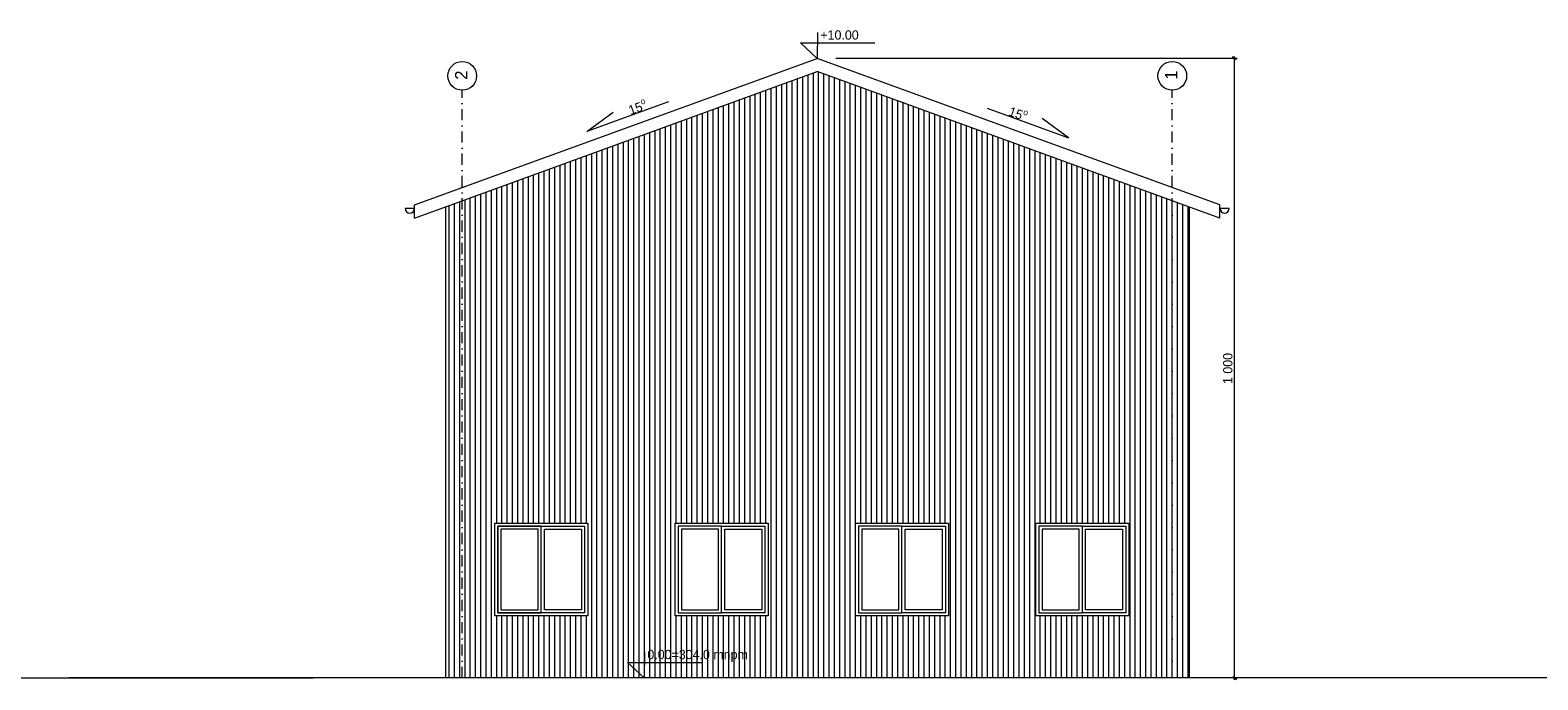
# Model space of a CAD drawing. Header units: millimetres. Extents: x 11479 to 267313, y -37752 to -26280.
# Tile 4 of 4: x 179794 to 204128, y -37752 to -27265. Entities that reach past the tile are written whole.
import ezdxf

# ---------------------------------------------------------------- set-up
doc = ezdxf.new("R2010")
doc.units = ezdxf.units.MM
doc.header["$MEASUREMENT"] = 0
doc.linetypes.add('Kropki i Kreski', pattern=[360, 180, -90, 0, -90])
for name, color, linetype, lineweight in [('Nowe_0_Nr_pióra__1', 7, 'Continuous', 13), ('Nowe_0_Nr_pióra__2', 251, 'Continuous', 13), ('Nowe_299-A Wymiary Opisy_Nr_pióra__1', 7, 'Continuous', 13), ('Nowe_299-A Wymiary Opisy_Nr_pióra__21', 7, 'Continuous', 25), ('Nowe_830-G Teksty Etykiety_Nr_pióra__1', 7, 'Continuous', 13)]:
    doc.layers.add(name, color=color, linetype=linetype, lineweight=lineweight)
doc.layers.add('Nowe_299-A Wymiary Opisy', color=7, linetype='Continuous')
doc.styles.add('STYL_AUTOMATYCZNY_1', font='txt')
doc.dimstyles.new('STYL_AUTOMATYCZNY__1', dxfattribs={"dimtxt": 150, "dimasz": 47.5, "dimexe": 0.18, "dimexo": 300, "dimgap": 0.09, "dimtad": 1, "dimdec": 0, "dimlfac": 0.1, "dimzin": 0, "dimdsep": 46, "dimtxsty": 'STYL_AUTOMATYCZNY_1', "dimblk": 'ARROWHEAD_2', "dimblk1": 'ARROWHEAD_2', "dimblk2": 'ARROWHEAD_2', "dimcen": 0.09, "dimclrd": 7, "dimclre": 7, "dimclrt": 7, "dimadec": 1, "dimazin": 0, "dimtfac": 1, "dimtdec": 4, "dimtmove": 0, "dimatfit": 3, "dimfxl": 0, "dimtolj": 1, "dimtzin": 0, "dimarcsym": 0})

# ---------------------------------------------------------------- blocks, each defined once
blk = doc.blocks.new('*D5')
at = {"layer": 'Nowe_299-A Wymiary Opisy_Nr_pióra__1', "color": 7, "linetype": 'Continuous', "lineweight": 13}
for p, q in [((199277, -27721), (192797, -27721)), ((199230, -27721), (199230, -27690)), ((199230, -37721), (199230, -27721)), ((199277, -37721), (192797, -37721)), ((199230, -37752), (199230, -37721))]:
    blk.add_line(p, q, dxfattribs=at)
at = {"layer": 'Nowe_299-A Wymiary Opisy_Nr_pióra__21', "color": 7, "linetype": 'Continuous', "lineweight": 25}
for p, q in [((199262, -27739), (199199, -27703)), ((199199, -37703), (199262, -37739))]:
    blk.add_line(p, q, dxfattribs=at)
at = {"layer": 'Nowe_299-A Wymiary Opisy_Nr_pióra__1', "color": 7, "lineweight": 13, "insert": (199200, -32977), "char_height": 150, "attachment_point": 7, "rotation": 90, "style": 'STYL_AUTOMATYCZNY_1'}
blk.add_mtext('{\\A1;1\xa0000}', dxfattribs=at)
blk = doc.blocks.new('ARROWHEAD_2')
at = {"color": 0, "linetype": 'Continuous', "lineweight": 0}
for p, q in [((0, 0), (-1, 0)), ((-0.38, -0.66), (0.38, 0.66))]:
    blk.add_line(p, q, dxfattribs=at)

msp = doc.modelspace()

# ---------------------------------------------------------------- hatches: boundary and pattern name
at = {"layer": 'Nowe_0_Nr_pióra__2', "linetype": 'Continuous', "lineweight": 13}
h = msp.add_hatch(dxfattribs=at)
h.set_pattern_fill('Sklejka_0003', color=251, style=0, pattern_type=2)
h.set_pattern_definition([(90, (191582.77, -35010.29), (85.18665, 0), [])])
h.paths.add_polyline_path([(198497.4, -30117.6), (192497.4, -27933.8), (186497.4, -30117.6), (186497.4, -37721), (198497.4, -37721)])
h.paths.add_polyline_path([(188792.6, -36721), (187292.6, -36721), (187292.6, -35221), (188792.6, -35221)], flags=0)
h.paths.add_polyline_path([(191703.8, -35221), (190203.8, -35221), (190203.8, -36721), (191703.8, -36721)], flags=0)
h.paths.add_polyline_path([(194615, -35221), (193115, -35221), (193115, -36721), (194615, -36721)], flags=0)
h.paths.add_polyline_path([(197526.2, -35221), (196026.2, -35221), (196026.2, -36721), (197526.2, -36721)], flags=0)

# ---------------------------------------------------------------- linework, layer by layer
at = {"layer": 'Nowe_0_Nr_pióra__1', "color": 7, "linetype": 'Continuous', "lineweight": 13}
for points in [[(192500.6, -27304.5), (192497.4, -27721), (192224.8, -27469.4), (193428.5, -27469.4)], [(185997.4, -30086.8), (192497.4, -27721)], [(198997.4, -30086.8), (192497.4, -27721)], [(185997.4, -30299.6), (192497.4, -27933.8)], [(198997.4, -30299.6), (192497.4, -27933.8)], [(190095.8, -28421.7), (188779.8, -28900.7), (189205.1, -28588.1)], [(195238.8, -28524.6), (196554.7, -29003.5), (196129.5, -28691)], [(185997.4, -30142.2), (185847.4, -30142.2)], [(185997.4, -30299.6), (185997.4, -30086.8)], [(186497.4, -30117.6), (186497.4, -37721)], [(198497.4, -30117.6), (198497.4, -37721)], [(198997.4, -30299.6), (198997.4, -30086.8)], [(199147.4, -30142.2), (198997.4, -30142.2)], [(189708.6, -37304.5), (189705.5, -37721), (189432.9, -37469.4), (190636.6, -37469.4)], [(97469.6, -37721), (184365.1, -37721)], [(267312.9, -37721), (180417.4, -37721)]]:
    msp.add_lwpolyline(points, dxfattribs=at)
at = {"layer": 'Nowe_0_Nr_pióra__1', "color": 7, "linetype": 'Kropki i Kreski', "lineweight": 13}
for points in [[(186767.4, -37721), (186767.4, -28235.1)], [(198227.4, -37721), (198227.4, -28235.1)]]:
    msp.add_lwpolyline(points, dxfattribs=at)
at = {"layer": 'Nowe_0_Nr_pióra__1', "color": 7, "linetype": 'Continuous', "lineweight": 13}
for points in [[(187292.6, -36721), (187292.6, -35221), (188792.6, -35221), (188792.6, -36721)], [(187342.6, -36671), (187342.6, -35271), (188742.6, -35271), (188742.6, -36671)], [(188042.6, -35271), (187342.6, -35271), (187342.6, -36671), (188042.6, -36671)], [(188042.6, -35271), (188742.6, -35271), (188742.6, -36671), (188042.6, -36671)], [(190203.8, -36721), (190203.8, -35221), (191703.8, -35221), (191703.8, -36721)], [(190953.8, -35271), (190253.8, -35271), (190253.8, -36671), (190953.8, -36671)], [(190953.8, -35271), (191653.8, -35271), (191653.8, -36671), (190953.8, -36671)], [(193115, -36721), (193115, -35221), (194615, -35221), (194615, -36721)], [(193865, -35271), (193165, -35271), (193165, -36671), (193865, -36671)], [(193865, -35271), (194565, -35271), (194565, -36671), (193865, -36671)], [(196026.2, -36721), (196026.2, -35221), (197526.2, -35221), (197526.2, -36721)], [(196776.2, -35271), (196076.2, -35271), (196076.2, -36671), (196776.2, -36671)], [(196776.2, -35271), (197476.2, -35271), (197476.2, -36671), (196776.2, -36671)], [(187992.6, -35321), (187392.6, -35321), (187392.6, -36621), (187992.6, -36621)], [(188092.6, -35321), (188692.6, -35321), (188692.6, -36621), (188092.6, -36621)], [(190903.8, -35321), (190303.8, -35321), (190303.8, -36621), (190903.8, -36621)], [(191003.8, -35321), (191603.8, -35321), (191603.8, -36621), (191003.8, -36621)], [(193815, -35321), (193215, -35321), (193215, -36621), (193815, -36621)], [(193915, -35321), (194515, -35321), (194515, -36621), (193915, -36621)], [(196726.2, -35321), (196126.2, -35321), (196126.2, -36621), (196726.2, -36621)], [(196826.2, -35321), (197426.2, -35321), (197426.2, -36621), (196826.2, -36621)]]:
    msp.add_lwpolyline(points, close=True, dxfattribs=at)
for centre in [(186767.4, -28003.4), (198227.4, -28003.4)]:
    msp.add_circle(centre, 231.7, dxfattribs=at)
for centre in [(185922.4, -30142.2), (199072.4, -30142.2)]:
    msp.add_arc(centre, 75, 180, 0, dxfattribs=at)

# ---------------------------------------------------------------- texts
at = {"layer": 'Nowe_830-G Teksty Etykiety_Nr_pióra__1', "color": 7, "linetype": 'Continuous', "lineweight": 13, "char_height": 150, "attachment_point": 1, "style": 'STYL_AUTOMATYCZNY_1'}
for s, insert in [('{\\A1;+10.00}', (192547.2, -27267.9)), ('{\\A1;0.00=304.0 mnpm}', (189755.3, -37267.9))]:
    msp.add_mtext(s, dxfattribs=dict(at, insert=insert))
at = {"layer": 'Nowe_830-G Teksty Etykiety_Nr_pióra__1', "color": 7, "linetype": 'Continuous', "lineweight": 13, "style": 'STYL_AUTOMATYCZNY_1'}
for s, insert, char_height, attachment_point, rotation in [('{\\A1;2}', (186651.6, -28065.7), 200, 1, 90), ('{\\A1;1}', (198111.6, -28065.7), 200, 1, 90), ('{\\A1;15{\\A1;\\H0.66000x;\\So^  ;}}', (189418, -28454), 150, 1, 20), ('{\\A1;15{\\A1;\\H0.66000x;\\So^  ;}}', (195916.6, -28556.9), 150, 3, 340)]:
    msp.add_mtext(s, dxfattribs=dict(at, insert=insert, char_height=char_height, attachment_point=attachment_point, rotation=rotation))

# ---------------------------------------------------------------- dimensions: what is measured, and where the dimension line sits
at = {"layer": 'Nowe_299-A Wymiary Opisy', "color": 7, "linetype": 'Continuous', "lineweight": 13}
dim = msp.add_linear_dim(base=(199230.5, -27721), p1=(192497.4, -37721), p2=(192497.4, -27721), angle=90, dimstyle='STYL_AUTOMATYCZNY__1', dxfattribs=at)
dim.commit()
dim.dimension.update_dxf_attribs({"geometry": '*D5', "text_midpoint": (199125.5, -32719.8), "dimtype": 160, "text_rotation": 90})

doc.saveas('drawing.dxf')
